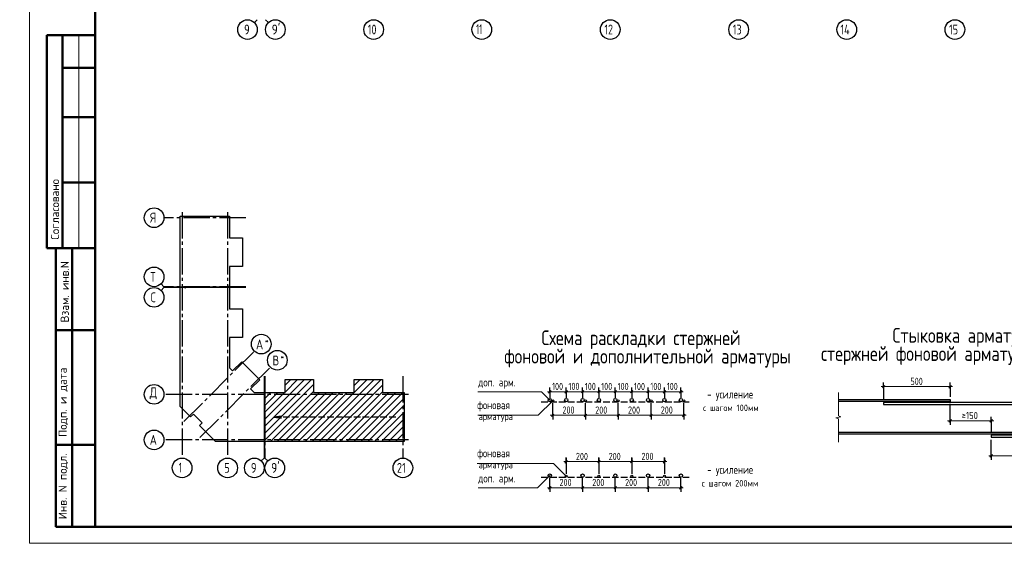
# Model space of a CAD drawing. Header units: millimetres. Extents: x 40580 to 1930067, y -240640 to 81020.
# Tile 77 of 246: x 392999 to 423050, y -240119 to -224149. Entities that reach past the tile are written whole.
import ezdxf

# ---------------------------------------------------------------- set-up
doc = ezdxf.new("R2010")
doc.units = ezdxf.units.MM
for name, pattern in [('______2', [270, 200, -70]), ('______5', [1100, 800, -100, 100, -100]), ('CENTER', [2, 1.25, -0.25, 0.25, -0.25])]:
    doc.linetypes.add(name, pattern=pattern)
for name, color, linetype, lineweight in [('Standard', 7, 'Continuous', 25), ('ОСИ', 7, 'CENTER', 15), ('Примечания', 7, 'Continuous', 13), ('Текст_ общее', 7, 'Continuous', 25)]:
    doc.layers.add(name, color=color, linetype=linetype, lineweight=lineweight)
doc.styles.add('GOST 2.304', font='isocpeur.ttf', dxfattribs={"width": 0.8})
doc.styles.add('ISOCPEUR', font='isocpeur.ttf')

msp = doc.modelspace()

# ---------------------------------------------------------------- hatches: boundary and pattern name
at = {"layer": 'Примечания', "linetype": 'Continuous', "lineweight": -3, "transparency": 33554687}
msp.add_hatch(color=7, dxfattribs=at).paths.add_polyline_path([(400975.9, -236241.4), (400765.9, -236271.4), (400975.9, -236301.4)])

# ---------------------------------------------------------------- linework, layer by layer
at = {"layer": 'Standard', "color": 7, "linetype": 'Continuous', "lineweight": 13, "transparency": 33554687}
for p, q in [((400251.9, -224149.4), (400164.1, -224237.3)), ((400501.9, -224149.4), (400589.8, -224237.3)), ((394801.9, -224619.4), (394801.9, -231119.4)), ((397401.9, -232292.4), (397314.1, -232204.6)), ((397401.9, -232292.4), (397901.9, -232292.4)), ((397401.9, -232317.4), (397314.1, -232405.3)), ((397401.9, -232317.4), (397901.9, -232317.4)), ((400459.9, -237519.4), (400459.9, -237019.4)), ((400484.9, -237519.4), (400484.9, -237019.4)), ((400459.9, -237519.4), (400372.1, -237607.3)), ((400484.9, -237519.4), (400572.8, -237607.3))]:
    msp.add_line(p, q, dxfattribs=at)
at = {"layer": 'Standard', "color": 7, "linetype": 'Continuous', "lineweight": 50, "transparency": 33554687}
for p, q in [((395301.9, -224619.4), (393828.8, -224619.4)), ((393828.8, -224619.4), (393828.8, -231119.4)), ((393828.8, -224619.4), (393828.8, -231119.4)), ((394301.9, -224619.4), (394301.9, -231119.4)), ((395301.9, -225619.4), (394301.9, -225619.4)), ((395301.9, -227119.4), (394301.9, -227119.4)), ((395301.9, -229119.4), (394301.9, -229119.4)), ((393828.8, -231119.4), (395301.9, -231119.4)), ((394101.9, -239619.4), (394101.9, -231119.4)), ((394101.9, -239619.4), (394101.9, -231119.4)), ((394601.9, -239619.4), (394601.9, -231119.4)), ((394101.9, -233619.4), (395301.9, -233619.4)), ((394101.9, -237119.4), (395301.9, -237119.4)), ((395301.9, -239619.4), (394101.9, -239619.4))]:
    msp.add_line(p, q, dxfattribs=at)
at = {"layer": 'Standard', "color": 7, "linetype": 'Continuous', "lineweight": -3, "transparency": 33554687}
for p, q in [((400474.9, -236558.1), (401906.6, -235126.4)), ((400474.9, -236346), (401694.5, -235126.4)), ((400474.9, -236770.2), (401970.9, -235274.2)), ((401102.9, -235505.9), (401482.4, -235126.4)), ((401102.9, -235293.7), (401270.2, -235126.4)), ((401922.8, -237019.4), (403815.8, -235126.4)), ((402134.9, -237019.4), (404027.9, -235126.4)), ((402347.1, -237019.4), (404074.9, -235291.6)), ((403206.9, -235523.2), (403603.7, -235126.4)), ((403206.9, -235311), (403391.5, -235126.4)), ((400474.9, -236982.4), (401970.9, -235486.4)), ((400474.9, -235709.6), (400661.1, -235523.4)), ((400474.9, -236133.8), (401085.4, -235523.4)), ((400474.9, -235921.7), (400873.2, -235523.4)), ((400650, -237019.4), (402146, -235523.4)), ((400862.1, -237019.4), (402358.1, -235523.4)), ((401074.3, -237019.4), (402570.3, -235523.4)), ((401286.4, -237019.4), (402782.4, -235523.4)), ((401498.5, -237019.4), (402994.5, -235523.4)), ((401710.7, -237019.4), (403206.7, -235523.4)), ((402559.2, -237019.4), (404074.9, -235503.7)), ((402771.3, -237019.4), (404267.3, -235523.4)), ((402983.5, -237019.4), (404479.5, -235523.4)), ((403195.6, -237019.4), (404691.6, -235523.4)), ((403407.7, -237019.4), (404735.9, -235691.2)), ((403619.9, -237019.4), (404735.9, -235903.4)), ((403832, -237019.4), (404735.9, -236115.5)), ((404044.1, -237019.4), (404735.9, -236327.6)), ((404256.2, -237019.4), (404735.9, -236539.8)), ((404468.4, -237019.4), (404735.9, -236751.9)), ((404680.5, -237019.4), (404735.9, -236964))]:
    msp.add_line(p, q, dxfattribs=at)
at = {"layer": 'Standard', "color": 7, "linetype": 'Continuous', "lineweight": 13, "transparency": 33554687}
msp.add_lwpolyline([(393301.9, -240119.4), (452701.9, -240119.4), (452701.9, -198119.4), (393301.9, -198119.4), (393301.9, -240119.4)], close=True, dxfattribs=at)
at = {"layer": 'Standard', "color": 7, "linetype": 'Continuous', "lineweight": 50, "transparency": 33554687}
msp.add_lwpolyline([(395301.9, -198619.4), (452201.9, -198619.4), (452201.9, -239619.4), (395301.9, -239619.4), (395301.9, -198619.4)], close=True, dxfattribs=at)
at = {"layer": 'Standard', "color": 7, "linetype": 'Continuous', "lineweight": 25, "transparency": 33554687}
for points in [[(397901.9, -232302.4), (397901.9, -230145.4), (399397.9, -230145.4), (399397.9, -230806.4), (399794.9, -230806.4), (399794.9, -231674.4), (399397.9, -231674.4), (399397.9, -232302.4), (399379.9, -232302.4), (399379.9, -232282.4), (399364.9, -232282.4), (399364.9, -232302.4), (397901.9, -232302.4)], [(397901.9, -235762.4), (397901.9, -232307.4), (398039.9, -232307.4), (398039.9, -232327.4), (398054.9, -232327.4), (398054.9, -232307.4), (399397.9, -232307.4), (399397.9, -232970.4), (399794.9, -232970.4), (399794.9, -233838.4), (399397.9, -233838.4), (399397.9, -234764.1), (399495.8, -234862), (399776.7, -234581.1), (400326.1, -235130.5), (400045.2, -235411.4), (400157.2, -235523.4), (400469.9, -235523.4), (400469.9, -237019.4), (398971.9, -237019.4), (398483.9, -236531.5), (398568.8, -236446.6), (398300.8, -236178.6), (398215.9, -236263.5), (397901.9, -235949.5), (397901.9, -235762.4)], [(400474.9, -237019.4), (400474.9, -235556.4), (400494.9, -235556.4), (400494.9, -235541.4), (400474.9, -235541.4), (400474.9, -235523.4), (401102.9, -235523.4), (401102.9, -235126.4), (401970.9, -235126.4), (401970.9, -235523.4), (402588.9, -235523.4), (403206.9, -235523.4), (403206.9, -235126.4), (404074.9, -235126.4), (404074.9, -235523.4), (404735.9, -235523.4), (404735.9, -237019.4), (402588.9, -237019.4), (400474.9, -237019.4)]]:
    msp.add_lwpolyline(points, dxfattribs=at)
at = {"layer": 'ОСИ', "color": 8, "linetype": '______5', "lineweight": -3, "transparency": 33554687}
for p, q in [((399897.9, -230188.4), (397401.9, -230188.4)), ((397954.9, -230018.1), (397954.9, -237519.4)), ((399344.9, -230018.1), (399344.9, -237519.4)), ((399897.9, -232292.4), (397401.9, -232292.4)), ((399897.9, -232317.4), (397401.9, -232317.4)), ((398010.2, -236407), (400159.9, -234257.3)), ((398500.2, -236897), (400649.9, -234747.3)), ((400459.9, -235023.4), (400459.9, -237519.4)), ((400484.9, -235023.4), (400484.9, -237519.4)), ((404692.9, -235023.4), (404692.9, -237519.4)), ((404863.2, -235576.4), (397401.9, -235576.4)), ((404863.2, -235576.4), (397401.9, -235576.4)), ((404863.2, -236966.4), (397401.9, -236966.4))]:
    msp.add_line(p, q, dxfattribs=at)
at = {"layer": 'ОСИ', "color": 7, "linetype": 'Continuous', "lineweight": -3, "transparency": 33554687}
for centre in [(399951.9, -224449.4), (400801.9, -224449.4), (403801.9, -224449.4), (407101.9, -224449.4), (411021.9, -224449.4), (414941.9, -224449.4), (418241.9, -224449.4), (421541.9, -224449.4), (397101.9, -230188.4), (397101.9, -231992.4), (397101.9, -232617.4), (400372, -234045.1), (400862.1, -234535.1), (397101.9, -235576.4), (397101.9, -235576.4), (397101.9, -236966.4), (397954.9, -237819.4), (399344.9, -237819.4), (400159.9, -237819.4), (400784.9, -237819.4), (404692.9, -237819.4)]:
    msp.add_circle(centre, 300, dxfattribs=at)
at = {"layer": 'Примечания', "color": 253, "linetype": 'Continuous', "lineweight": -3, "true_color": 0xa0a0a0, "transparency": 33554687}
for p, q in [((419366, -235339.9), (419366, -235214.9)), ((421396, -235339.9), (421396, -235214.9)), ((409178.4, -235494.8), (409178.4, -235369.8)), ((409178.4, -235494.8), (409178.4, -235619.8)), ((409178.4, -235494.8), (409178.4, -235677.9)), ((409678.4, -235494.8), (409678.4, -235369.8)), ((409678.4, -235494.8), (409678.4, -235619.8)), ((409678.4, -235494.8), (409678.4, -235677.9)), ((410178.4, -235494.8), (410178.4, -235369.8)), ((410178.4, -235494.8), (410178.4, -235619.8)), ((410178.4, -235494.8), (410178.4, -235677.9)), ((410678.4, -235494.8), (410678.4, -235369.8)), ((410678.4, -235494.8), (410678.4, -235619.8)), ((410678.4, -235494.8), (410678.4, -235677.9)), ((411178.4, -235494.8), (411178.4, -235369.8)), ((411178.4, -235494.8), (411178.4, -235619.8)), ((411178.4, -235494.8), (411178.4, -235677.9)), ((411678.4, -235494.8), (411678.4, -235369.8)), ((411678.4, -235494.8), (411678.4, -235619.8)), ((411678.4, -235494.8), (411678.4, -235677.9)), ((412178.4, -235494.8), (412178.4, -235369.8)), ((412178.4, -235494.8), (412178.4, -235619.8)), ((412178.4, -235494.8), (412178.4, -235677.9)), ((412678.4, -235494.8), (412678.4, -235369.8)), ((412678.4, -235494.8), (412678.4, -235619.8)), ((412678.4, -235494.8), (412678.4, -235677.9)), ((413178.4, -235494.8), (413178.4, -235369.8)), ((413178.4, -235494.8), (413178.4, -235619.8)), ((413178.4, -235494.8), (413178.4, -235677.9)), ((419366, -235339.9), (419366, -235464.9)), ((419366, -235339.9), (419366, -235750.5)), ((421396, -235339.9), (421396, -235464.9)), ((421396, -235339.9), (421396, -235655.5)), ((409268.4, -236215.4), (409268.4, -235847.9)), ((413268.4, -236215.4), (413268.4, -235847.9)), ((421396, -236382.7), (421396, -235865.5)), ((409268.4, -236215.4), (409268.4, -236090.4)), ((410268.4, -236215.4), (410268.4, -236090.4)), ((411268.4, -236215.4), (411268.4, -236090.4)), ((412268.4, -236215.4), (412268.4, -236090.4)), ((413268.4, -236215.4), (413268.4, -236090.4)), ((409268.4, -236215.4), (409268.4, -236340.4)), ((410268.4, -236215.4), (410268.4, -236340.4)), ((411268.4, -236215.4), (411268.4, -236340.4)), ((412268.4, -236215.4), (412268.4, -236340.4)), ((413268.4, -236215.4), (413268.4, -236340.4)), ((421396, -236382.7), (421396, -236257.7)), ((421396, -236382.7), (421396, -236507.7)), ((422651, -236382.7), (422651, -236257.7)), ((422651, -236382.7), (422651, -236507.7)), ((422651, -236382.7), (422651, -236750.5)), ((422651, -237451.7), (422651, -236960.5)), ((422651, -237451.7), (422651, -237326.7)), ((409678.4, -237629.4), (409678.4, -237504.4)), ((409678.4, -237510), (409678.4, -237971.9)), ((409678.4, -237629.4), (409678.4, -237754.4)), ((409678.4, -237629.4), (409678.4, -237996.9)), ((410678.4, -237629.4), (410678.4, -237504.4)), ((410678.4, -237510), (410678.4, -237971.9)), ((410678.4, -237629.4), (410678.4, -237754.4)), ((410678.4, -237629.4), (410678.4, -237996.9)), ((411678.4, -237629.4), (411678.4, -237504.4)), ((411678.4, -237510), (411678.4, -237971.9)), ((411678.4, -237629.4), (411678.4, -237754.4)), ((411678.4, -237629.4), (411678.4, -237996.9)), ((412678.4, -237629.4), (412678.4, -237504.4)), ((412678.4, -237510), (412678.4, -237971.9)), ((412678.4, -237629.4), (412678.4, -237754.4)), ((412678.4, -237629.4), (412678.4, -237996.9)), ((422651, -237451.7), (422651, -237576.7)), ((409178.4, -238423.9), (409178.4, -238126.9)), ((409178.4, -238423.9), (409178.4, -238298.9)), ((410178.4, -238423.9), (410178.4, -238298.9)), ((411178.4, -238423.9), (411178.4, -238298.9)), ((412178.4, -238423.9), (412178.4, -238298.9)), ((413178.4, -238423.9), (413178.4, -238126.9)), ((413178.4, -238423.9), (413178.4, -238298.9)), ((409178.4, -238423.9), (409178.4, -238548.9)), ((410178.4, -238423.9), (410178.4, -238548.9)), ((411178.4, -238423.9), (411178.4, -238548.9)), ((412178.4, -238423.9), (412178.4, -238548.9)), ((413178.4, -238423.9), (413178.4, -238548.9))]:
    msp.add_line(p, q, dxfattribs=at)
at = {"layer": 'Примечания', "color": 7, "linetype": 'Continuous', "lineweight": 13, "transparency": 33554687}
for p, q in [((409178.4, -235494.8), (409103.4, -235494.8)), ((409178.4, -235494.8), (409678.4, -235494.8)), ((409678.4, -235494.8), (410178.4, -235494.8)), ((410178.4, -235494.8), (410678.4, -235494.8)), ((410678.4, -235494.8), (411178.4, -235494.8)), ((411178.4, -235494.8), (411678.4, -235494.8)), ((411678.4, -235494.8), (412178.4, -235494.8)), ((412178.4, -235494.8), (412678.4, -235494.8)), ((412678.4, -235494.8), (413178.4, -235494.8)), ((413178.4, -235494.8), (413253.4, -235494.8)), ((417984.6, -235518), (417984.6, -236228.9)), ((419366, -235339.9), (419291, -235339.9)), ((419366, -235339.9), (421396, -235339.9)), ((421396, -235339.9), (421471, -235339.9)), ((409268.4, -236215.4), (409193.4, -236215.4)), ((409268.4, -236215.4), (410268.4, -236215.4)), ((410268.4, -236215.4), (411268.4, -236215.4)), ((411268.4, -236215.4), (412268.4, -236215.4)), ((412268.4, -236215.4), (413268.4, -236215.4)), ((413268.4, -236215.4), (413343.4, -236215.4)), ((418059.6, -236259.1), (417909.6, -236289.4)), ((417909.6, -236289.4), (417984.6, -236319.6)), ((417984.6, -236228.9), (418059.6, -236259.1)), ((417984.6, -236319.6), (417984.6, -237030.5)), ((421396, -236382.7), (421321, -236382.7)), ((421396, -236382.7), (422651, -236382.7)), ((422651, -236382.7), (422726, -236382.7)), ((417984.6, -237030.5), (417984.6, -237030.5)), ((409678.4, -237629.4), (409603.4, -237629.4)), ((409678.4, -237629.4), (410678.4, -237629.4)), ((410678.4, -237629.4), (411678.4, -237629.4)), ((411678.4, -237629.4), (412678.4, -237629.4)), ((412678.4, -237629.4), (412753.4, -237629.4)), ((422651, -237451.7), (422576, -237451.7)), ((422651, -237451.7), (424791, -237451.7)), ((409178.4, -238423.9), (409103.4, -238423.9)), ((409178.4, -238423.9), (410178.4, -238423.9)), ((410178.4, -238423.9), (411178.4, -238423.9)), ((411178.4, -238423.9), (412178.4, -238423.9)), ((412178.4, -238423.9), (413178.4, -238423.9)), ((413178.4, -238423.9), (413253.4, -238423.9))]:
    msp.add_line(p, q, dxfattribs=at)
at = {"layer": 'Примечания', "color": 7, "linetype": 'Continuous', "lineweight": 25, "transparency": 33554687}
for p, q in [((409140.9, -235532.3), (409215.9, -235457.3)), ((409640.9, -235532.3), (409715.9, -235457.3)), ((410140.9, -235532.3), (410215.9, -235457.3)), ((410640.9, -235532.3), (410715.9, -235457.3)), ((411140.9, -235532.3), (411215.9, -235457.3)), ((411640.9, -235532.3), (411715.9, -235457.3)), ((412140.9, -235532.3), (412215.9, -235457.3)), ((412640.9, -235532.3), (412715.9, -235457.3)), ((413140.9, -235532.3), (413215.9, -235457.3)), ((419328.5, -235377.4), (419403.5, -235302.4)), ((421358.5, -235377.4), (421433.5, -235302.4)), ((409230.9, -236252.9), (409305.9, -236177.9)), ((410230.9, -236252.9), (410305.9, -236177.9)), ((411230.9, -236252.9), (411305.9, -236177.9)), ((412230.9, -236252.9), (412305.9, -236177.9)), ((413230.9, -236252.9), (413305.9, -236177.9)), ((421358.5, -236420.2), (421433.5, -236345.2)), ((422613.5, -236420.2), (422688.5, -236345.2)), ((409640.9, -237666.9), (409715.9, -237591.9)), ((410640.9, -237666.9), (410715.9, -237591.9)), ((411640.9, -237666.9), (411715.9, -237591.9)), ((412640.9, -237666.9), (412715.9, -237591.9)), ((422613.5, -237489.2), (422688.5, -237414.2)), ((409140.9, -238461.4), (409215.9, -238386.4)), ((410140.9, -238461.4), (410215.9, -238386.4)), ((411140.9, -238461.4), (411215.9, -238386.4)), ((412140.9, -238461.4), (412215.9, -238386.4)), ((413140.9, -238461.4), (413215.9, -238386.4))]:
    msp.add_line(p, q, dxfattribs=at)
at = {"layer": 'Примечания', "color": 8, "linetype": '______2', "lineweight": -3, "true_color": 0x737373, "transparency": 33554687}
for p, q in [((408918.4, -235802.9), (413428.4, -235802.9)), ((408918.4, -238101.9), (413428.4, -238101.9))]:
    msp.add_line(p, q, dxfattribs=at)
at = {"layer": 'Примечания', "color": 7, "linetype": 'Continuous', "lineweight": -3, "transparency": 33554687}
for p, q in [((400975.9, -236241.4), (400765.9, -236271.4)), ((400765.9, -236271.4), (400765.9, -236271.4)), ((400765.9, -236271.4), (400765.9, -236271.4)), ((400765.9, -236271.4), (400765.9, -236271.4)), ((400765.9, -236271.4), (400975.9, -236301.4)), ((400975.9, -236301.4), (400975.9, -236241.4)), ((400975.9, -236271.4), (400990.9, -236271.4))]:
    msp.add_line(p, q, dxfattribs=at)
at = {"layer": 'Примечания', "color": 7, "linetype": '______2', "lineweight": -3, "transparency": 33554687}
msp.add_line((404475.9, -236271.4), (400765.9, -236271.4), dxfattribs=at)
at = {"layer": 'Примечания', "color": 7, "linetype": 'Continuous', "lineweight": 13, "transparency": 33554687}
for points in [[(406984.6, -235494.8), (408920.3, -235494.8), (409178.4, -235752.9)], [(409268.4, -235772.9), (408825.9, -236215.4), (406984.6, -236215.4)], [(409678.4, -238071.9), (409290.2, -237683.7), (406961.7, -237683.7)], [(409178.4, -238051.9), (408806.3, -238423.9), (406993, -238423.9)]]:
    msp.add_lwpolyline(points, dxfattribs=at)
at = {"layer": 'Примечания', "color": 253, "linetype": 'Continuous', "lineweight": -3, "true_color": 0xa0a0a0, "transparency": 33554687}
for points in [[(410268.4, -236215.4), (410268.4, -236198.4), (410268.4, -236198.4), (410268.4, -236198.4), (410268.4, -236198.4), (410268.4, -236198.4), (410268.4, -236198.4), (410268.4, -235847.9)], [(411268.4, -236215.4), (411268.4, -236198.4), (411268.4, -236198.4), (411268.4, -236198.4), (411268.4, -236198.4), (411268.4, -235847.9)], [(412268.4, -236215.4), (412268.4, -236198.4), (412268.4, -236198.4), (412268.4, -235847.9)], [(410178.4, -238423.9), (410178.4, -238406.9), (410178.4, -238406.9), (410178.4, -238406.9), (410178.4, -238406.9), (410178.4, -238406.9), (410178.4, -238406.9), (410178.4, -238126.9)], [(411178.4, -238423.9), (411178.4, -238406.9), (411178.4, -238406.9), (411178.4, -238406.9), (411178.4, -238406.9), (411178.4, -238126.9)], [(412178.4, -238423.9), (412178.4, -238406.9), (412178.4, -238406.9), (412178.4, -238126.9)]]:
    msp.add_lwpolyline(points, dxfattribs=at)
at = {"layer": 'Примечания', "color": 7, "linetype": 'Continuous', "lineweight": 25, "transparency": 33554687}
for points in [[(417984.6, -235730.5), (421396, -235730.5), (421396, -235790.5), (417984.6, -235790.5)], [(426362.1, -235825.5), (419366, -235825.5), (419366, -235885.5), (426362.1, -235885.5)], [(417984.6, -236730.5), (424791, -236730.5), (424791, -236790.5), (417984.6, -236790.5)], [(426362.1, -236825.5), (422651, -236825.5), (422651, -236885.5), (426362.1, -236885.5)]]:
    msp.add_lwpolyline(points, dxfattribs=at)
at = {"layer": 'Примечания', "color": 7, "linetype": 'Continuous', "lineweight": -3, "transparency": 33554687}
for centre, radius in [((409178.4, -235752.9), 50), ((409268.4, -235772.9), 30), ((409678.4, -235752.9), 50), ((410178.4, -235752.9), 50), ((410268.4, -235772.9), 30), ((410678.4, -235752.9), 50), ((411178.4, -235752.9), 50), ((411268.4, -235772.9), 30), ((411678.4, -235752.9), 50), ((412178.4, -235752.9), 50), ((412268.4, -235772.9), 30), ((412678.4, -235752.9), 50), ((413178.4, -235752.9), 50), ((413268.4, -235772.9), 30), ((409178.4, -238051.9), 50), ((410178.4, -238051.9), 50), ((411178.4, -238051.9), 50), ((412178.4, -238051.9), 50), ((413178.4, -238051.9), 50), ((409678.4, -238071.9), 30), ((410678.4, -238071.9), 30), ((411678.4, -238071.9), 30), ((412678.4, -238071.9), 30)]:
    msp.add_circle(centre, radius, dxfattribs=at)

# ---------------------------------------------------------------- texts
at = {"layer": 'Standard', "color": 7, "linetype": 'Continuous', "lineweight": 50, "transparency": 33554687, "char_height": 250, "attachment_point": 7, "rotation": 90, "style": 'GOST 2.304'}
for s, insert, width in [('\\A1;{\\fISOCPEUR|i0|b0;\\H250.000000;\\W1.000000;\\C7;Согласовано}\\P', (394201.9, -230858), 2071.875), ('\\A1;{\\fISOCPEUR|i0|b0;\\H250.000000;\\W1.000000;\\C7;Взам. инв.N}\\P', (394499.9, -233383.6), 1909.099), ('\\A1;{\\fISOCPEUR|i0|b0;\\H250.000000;\\W1.000000;\\C7;Подп. и дата}\\P', (394476.3, -236877.3), 2197.059), ('\\A1;{\\fISOCPEUR|i0|b0;\\H250.000000;\\W1.000000;\\C7;Инв. N подл.}\\P', (394476.3, -239385.4), 2021.795)]:
    msp.add_mtext(s, dxfattribs=dict(at, insert=insert, width=width))
at = {"layer": 'Standard', "color": 7, "linetype": 'Continuous', "lineweight": 25, "transparency": 33554687, "attachment_point": 7, "style": 'ISOCPEUR'}
for s, insert, char_height, width in [('Московская\\~область,\\~городской\\~округ\\~Звенигород,\\~район\\~', (382200.1, -235885.3), 270, 8136.215), ('\\W0.75;21', (404512.9, -237969.4), 300, 472.641)]:
    msp.add_mtext(s, dxfattribs=dict(at, insert=insert, char_height=char_height, width=width))
at = {"layer": 'ОСИ', "color": 7, "linetype": 'Continuous', "lineweight": 25, "transparency": 33554687, "attachment_point": 7, "style": 'ISOCPEUR'}
for s, insert, char_height, width in [('\\W0.78;9', (399846.9, -224599.4), 300, 326.834), ("\\W0.84;9'", (400690.4, -224599.4), 300, 441.038), ('\\W0.75;10', (403621.9, -224599.4), 300, 472.649), ('\\W0.63;11', (406927.9, -224589.4), 300, 393.75), ('\\W0.75;12', (410841.9, -224599.4), 300, 472.649), ('\\W0.75;13', (414761.9, -224599.4), 300, 472.649), ('\\W0.76;14', (418046.9, -224599.4), 300, 504.559), ('\\W0.75;15', (421361.9, -224599.4), 300, 472.649), ('\\W0.80;Я', (396981.9, -230338.4), 300, 359.83), ('\\W0.80;Т', (396981.9, -232142.4), 300, 359.83), ('\\W0.78;С', (396996.9, -232767.4), 300, 326.834), ('\\W0.82;А', (400210.5, -234202.6), 300, 392.64), ('\\W0.80;*', (400480.5, -234027.6), 180, 215.891), ('\\W0.80;В', (400715.6, -234692.6), 300, 359.839), ('\\W0.80;*', (400955.6, -234517.6), 180, 215.891), ('\\W0.82;Д', (396966.9, -235726.4), 300, 392.649), ('\\W0.82;А', (396966.9, -237116.4), 300, 392.649), ('\\W0.56;1', (397854.9, -237959.4), 300, 233.324), ('\\W0.78;5', (399239.9, -237969.4), 300, 326.834), ('\\W0.78;9', (400054.9, -237969.4), 300, 326.834), ("\\W0.84;9'", (400673.4, -237969.4), 300, 441.046)]:
    msp.add_mtext(s, dxfattribs=dict(at, insert=insert, char_height=char_height, width=width))
at = {"layer": 'Примечания', "color": 7, "linetype": 'Continuous', "lineweight": 25, "transparency": 33554687, "attachment_point": 7, "style": 'GOST 2.304'}
for s, insert, char_height, width in [('500', (420185.5, -235289.9), 220, 516.396), ('доп.\\~арм.', (406993, -235403.1), 250, 1208.649), ('100', (409248.5, -235444.7), 220, 485.085), ('100', (409748.5, -235444.7), 220, 485.079), ('100', (410248.5, -235444.7), 220, 485.079), ('100', (410748.5, -235444.7), 220, 485.079), ('100', (411248.5, -235444.7), 220, 485.079), ('100', (411748.5, -235444.7), 220, 485.079), ('100', (412248.5, -235444.7), 220, 485.079), ('100', (412748.5, -235444.7), 220, 485.079), ('-\\~усиление', (413978.8, -235768.7), 250, 1510.803), ('фоновая', (406961.7, -236095.4), 250, 1173.248), ('200', (409565.1, -236165.4), 220, 531.973), ('200', (410565.1, -236165.4), 220, 531.973), ('200', (411565.1, -236165.4), 220, 531.973), ('200', (412565.1, -236165.4), 220, 531.973), ('с\\~шагом\\~100мм', (413857.9, -236088.7), 200, 1606.262), ('арматура', (407003.4, -236415.4), 200, 1066.473), ('\\W0.87;≥150', (421748.5, -236332.7), 220, 667.615), ('фоновая', (406961.7, -237563.7), 250, 1173.248), ('200', (409975.1, -237579.4), 220, 531.979), ('200', (410975.1, -237579.4), 220, 531.979), ('200', (411975.1, -237579.4), 220, 531.979), ('арматура', (407003.4, -237883.7), 200, 1066.473), ('доп.\\~арм.', (406993, -238332.2), 250, 1208.649), ('-\\~усиление', (413978.8, -238067.7), 250, 1510.803), ('200', (409475.1, -238373.9), 220, 531.979), ('200', (410475.1, -238373.9), 220, 531.979), ('200', (411475.1, -238373.9), 220, 531.979), ('200', (412475.1, -238373.9), 220, 531.979), ('с\\~шагом\\~200мм', (413812.1, -238387.7), 200, 1648.883)]:
    msp.add_mtext(s, dxfattribs=dict(at, insert=insert, char_height=char_height, width=width))
at = {"layer": 'Текст_ общее', "color": 7, "linetype": 'Continuous', "lineweight": 50, "transparency": 33554687, "char_height": 450, "attachment_point": 7, "style": 'GOST 2.304'}
for s, insert, width in [('Стыковка\\~арматурных', (419638.4, -234123.9), 5309.467), ('Схема\\~раскладки\\~стержней', (408923.3, -234198.5), 6428.76), ('стержней\\~фоновой\\~арматуры\\~внахлёстку', (417457.4, -234679.6), 6502.979), ('фоновой\\~и\\~дополнительной\\~арматуры', (407787.1, -234758.8), 6865.698)]:
    msp.add_mtext(s, dxfattribs=dict(at, insert=insert, width=width))

doc.saveas('drawing.dxf')
